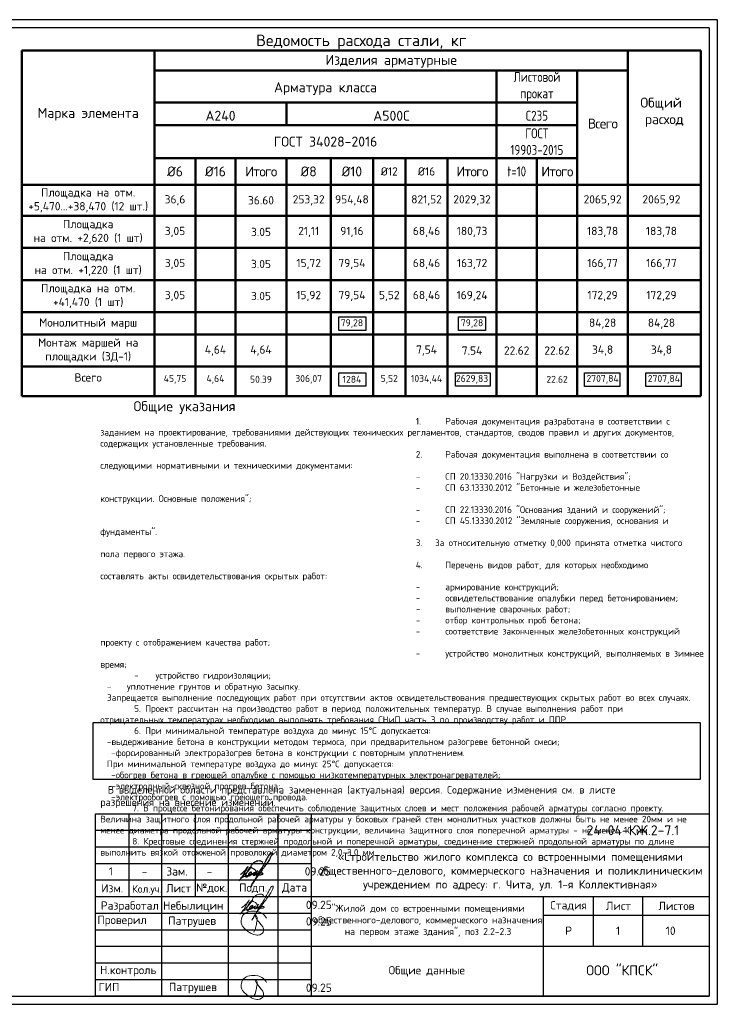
# Model space of a CAD drawing. Header units: millimetres. Extents: x 40580 to 2152466, y -328404 to 177125.
# Tile 3 of 252: x 247680 to 269254, y 135075 to 164775. Entities that reach past the tile are written whole.
import ezdxf

# ---------------------------------------------------------------- set-up
doc = ezdxf.new("R2010")
doc.units = ezdxf.units.MM
doc.layers.add('11', color=7, linetype='Continuous')
for name, color, linetype, lineweight in [('АС-Таблицы', 7, 'Continuous', 20), ('Рамка', 7, 'Continuous', 0), ('Столовая Двери и окна', 7, 'Continuous', 15), ('ТЕКСТ', 7, 'Continuous', 15)]:
    doc.layers.add(name, color=color, linetype=linetype, lineweight=lineweight)
doc.styles.add('GOST 2.304', font='isocpeur.ttf', dxfattribs={"width": 0.8})
doc.styles.add('GOST-2.304_Type-B', font='GOST_Common.ttf')
doc.styles.get("Standard").update_dxf_attribs({"font": 'isocpeur.ttf'})
doc.styles.add('ГОСТ', font='isocpeur.ttf')

# ---------------------------------------------------------------- blocks, each defined once
blk = doc.blocks.new('смисмисц')
for points in [[(251806, -478168), (251825, -478126), (251837, -478098), (251847, -478062), (251852, -478046), (251860, -478015), (251873, -477968), (251879, -477946), (251884, -477928), (251887, -477892), (251894, -477855), (251899, -477827), (251903, -477804), (251904, -477797), (251903, -477770), (251901, -477736), (251894, -477707), (251886, -477690), (251874, -477676), (251856, -477666), (251843, -477659), (251835, -477660), (251832, -477665), (251832, -477673), (251841, -477689), (251907, -477807), (251966, -477876), (252015, -477941), (252026, -477956), (252038, -477971), (252057, -477996), (252070, -478013), (252074, -478026), (252081, -478046), (252089, -478070), (252092, -478088), (252093, -478100), (252095, -478116), (252094, -478132), (252091, -478154), (252082, -478173), (252059, -478204), (252028, -478226), (251986, -478251), (251964, -478258), (251924, -478261), (251897, -478262), (251849, -478258), (251804, -478244), (251769, -478236), (251752, -478228), (251734, -478218), (251718, -478210), (251688, -478190), (251671, -478179), (251645, -478161), (251579, -478118), (251551, -478089), (251531, -478071), (251513, -478057), (251459, -477992), (251437, -477953), (251427, -477925), (251419, -477890), (251417, -477858), (251419, -477823), (251425, -477781), (251437, -477734), (251459, -477681), (251492, -477644), (251536, -477609), (251572, -477585), (251625, -477564), (251672, -477550), (251734, -477539), (251781, -477539), (251843, -477542), (251929, -477557), (251979, -477574), (252041, -477599), (252089, -477633), (252126, -477670), (252165, -477716), (252185, -477748)], [(251806, -480107), (251825, -480064), (251837, -480036), (251847, -480001), (251852, -479984), (251860, -479953), (251873, -479906), (251879, -479884), (251884, -479866), (251887, -479830), (251894, -479793), (251899, -479765), (251903, -479742), (251904, -479735), (251903, -479708), (251901, -479675), (251894, -479646), (251886, -479628), (251874, -479614), (251856, -479605), (251843, -479597), (251835, -479598), (251832, -479603), (251832, -479611), (251841, -479627), (251907, -479746), (251966, -479815), (252015, -479879), (252026, -479894), (252038, -479909), (252057, -479934), (252070, -479952), (252074, -479964), (252081, -479984), (252089, -480008), (252092, -480026), (252093, -480039), (252095, -480054), (252094, -480070), (252091, -480092), (252082, -480111), (252059, -480142), (252028, -480164), (251986, -480190), (251964, -480196), (251924, -480199), (251897, -480200), (251849, -480196), (251804, -480182), (251769, -480174), (251752, -480167), (251734, -480156), (251718, -480148), (251688, -480128), (251671, -480118), (251645, -480100), (251579, -480056), (251551, -480028), (251531, -480010), (251513, -479995), (251459, -479931), (251437, -479892), (251427, -479863), (251419, -479828), (251417, -479797), (251419, -479761), (251425, -479719), (251437, -479672), (251459, -479619), (251492, -479582), (251536, -479547), (251572, -479523), (251625, -479503), (251672, -479489), (251734, -479478), (251781, -479478), (251843, -479481), (251929, -479495), (251979, -479513), (252041, -479537), (252089, -479571), (252126, -479608), (252165, -479654), (252185, -479687)]]:
    blk.add_lwpolyline(points)
for points in [[(251944, -477327), (251936, -477340), (251924, -477366), (251915, -477385), (251910, -477402), (251902, -477426), (251902, -477444), (251912, -477453), (251923, -477449), (251929, -477437), (251930, -477422), (251923, -477417), (251913, -477416), (251902, -477426), (251902, -477444), (251905, -477449), (251964, -477407), (251992, -477368), (252030, -477323), (252226, -476982), (252253, -476936), (252308, -476835), (252326, -476805), (252337, -476791), (252364, -476784), (252385, -476794), (252388, -476808), (252383, -476831), (252373, -476864), (252353, -476903), (252312, -476985), (252229, -477107), (252135, -477236), (252067, -477329), (252030, -477386), (251950, -477488), (251820, -477682), (251752, -477801), (251968, -477426), (251976, -477414), (251970, -477435), (251973, -477444), (251983, -477452), (252005, -477455), (252037, -477452), (252066, -477447), (252085, -477442), (252100, -477436), (252108, -477430), (252114, -477419), (252104, -477405), (252093, -477400), (252071, -477401), (252047, -477404), (252021, -477406), (252002, -477408), (251869, -477428), (251783, -477447), (251627, -477484), (251529, -477511), (251436, -477546)], [(251664, -477200), (251562, -477372), (251527, -477436), (251482, -477512), (251438, -477570), (251408, -477606), (251383, -477631)], [(251433, -477443), (251534, -477356), (251593, -477299), (251664, -477200)], [(251466, -477536), (251549, -477453), (251628, -477378), (251698, -477299), (251737, -477243), (251751, -477213), (251748, -477216), (251738, -477222), (251709, -477244), (251678, -477281), (251655, -477325), (251636, -477361), (251594, -477445), (251586, -477484), (251589, -477501), (251599, -477514), (251612, -477517), (251622, -477516), (251637, -477508), (251657, -477494), (251678, -477475), (251708, -477449), (251731, -477433), (251756, -477411), (251768, -477394), (251770, -477378), (251763, -477370), (251749, -477370), (251731, -477378), (251708, -477391), (251689, -477412), (251678, -477432), (251673, -477451), (251673, -477470), (251678, -477480), (251701, -477483), (251726, -477469), (251746, -477455), (251766, -477441), (251785, -477428), (251806, -477414), (251825, -477400), (251857, -477388), (251881, -477388)], [(251880, -477388), (251853, -477389), (251837, -477395), (251818, -477419), (251816, -477435), (251819, -477452), (251824, -477462), (251835, -477466), (251860, -477463), (251876, -477455), (251893, -477439), (251901, -477421), (251908, -477407), (251885, -477315), (251805, -477260), (251768, -477236), (251758, -477195), (251769, -477159), (251797, -477122), (251840, -477083), (251895, -477046), (251962, -477027), (252015, -477026), (252060, -477040), (252104, -477068)]]:
    blk.add_spline(points, degree=3)
at = {"layer": 'Рамка', "linetype": 'Continuous', "lineweight": 30}
for points in [[(247032, -480099), (247032, -479599), (247032, -479099), (247032, -478599), (247032, -478099), (247032, -477599), (247032, -477099), (247032, -476599), (247032, -476099), (247032, -475599), (247032, -475099), (247032, -474599), (265532, -474599)], [(248032, -474599), (248032, -477099)], [(249032, -480099), (249032, -474599)], [(250032, -474599), (250032, -477099)], [(251032, -474599), (251032, -480099)], [(252532, -480099), (252532, -474599)], [(253532, -474599), (253532, -480099)], [(253532, -475599), (265532, -475599)], [(247032, -476599), (253532, -476599)], [(247032, -477099), (253532, -477099)], [(253513, -477099), (265532, -477099)], [(260532, -480099), (260532, -477602), (260532, -477099)], [(262032, -477099), (262032, -478599)], [(263532, -478599), (263532, -477099)], [(260532, -477663), (265532, -477663)], [(253532, -478599), (265532, -478599)]]:
    blk.add_lwpolyline(points, dxfattribs=at)
at = {"layer": 'Рамка', "linetype": 'Continuous', "lineweight": 25}
for points in [[(247032, -475099), (253532, -475099)], [(247032, -475599), (253532, -475599)], [(247032, -476099), (253532, -476099)], [(247032, -477599), (253532, -477599)], [(247032, -478099), (253532, -478099)], [(247032, -478599), (253532, -478599)], [(247032, -479099), (253532, -479099)], [(247032, -479599), (253532, -479599)]]:
    blk.add_lwpolyline(points, dxfattribs=at)
at = {"layer": 'ТЕКСТ', "lineweight": 25, "attachment_point": 5}
for s, insert, char_height, width in [('24-04-КЖ.2-7.1', (263230, -475099), 300, 11628.78), ('{\\C7;«Строительство жилого комплекса со встроенными помещениями общественного-делового, коммерческого назначения и поликлиническим учреждением по адресу: г. Чита, ул. 1-я Коллективная»}', (259532, -476349), 250, 11628.78), ('{\\W1;Изм.}', (247532, -476849), 250, 11628.78), ('Кол.уч.', (248582, -476899), 225, 11628.78), ('{\\W1;Лист}', (249532, -476849), 250, 11628.78), ('{\\W1;№док.}', (250532, -476849), 250, 11628.78), ('{\\W1;Подп.}', (251782, -476849), 250, 11628.78), ('{\\W1;Дата}', (253032, -476849), 250, 11628.78), (' Разработал', (247982, -477403), 250, 2085.76), ('Небылицин', (249975, -477406), 250, 2085.76), ('09.25', (253762, -477349), 250, 2085.76), ('{\\W1;Стадия}', (261292, -477381), 250, 2085.76), ('{\\W1;Лист}', (262792, -477381), 250, 2085.76), ('{\\W1;Листов}', (264542, -477381), 250, 2085.76), ('{\\C7;"Жилой дом со встроенными помещениями общественного-делового, коммерческого назначения на первом этаже здания", поз 2.2-2.3}', (257054, -477832), 210, 6989.3), ('Проверил', (247828, -477836), 250, 2085.76), ('Патрушев', (249942, -477861), 250, 2085.76), ('09.25', (253762, -477849), 250, 2085.76), ('Р', (261292, -478131), 250, 2085.76), (' Н.контроль', (247935, -479349), 250, 2085.76), ('ООО "КПСК"', (262906, -479324), 300, 11628.78), (' ГИП', (247356, -479828), 250, 2085.76), ('Патрушев', (249965, -479861), 250, 2085.76), ('09.25', (253762, -479849), 250, 2085.76)]:
    blk.add_mtext(s, dxfattribs=dict(at, insert=insert, char_height=char_height, width=width))

msp = doc.modelspace()

# ---------------------------------------------------------------- linework, layer by layer
for points in [[(254845.934, 139105.625), (254837.338, 139092.032), (254825.199, 139066.105), (254816.346, 139047.112), (254811.061, 139030.484), (254803.825, 139006.93), (254803.6, 138988.815), (254813.865, 138979.413), (254824.869, 138983.148), (254830.946, 138995.292), (254831.351, 139010.27), (254824.239, 139015.843), (254814.162, 139016.731), (254803.825, 139006.93), (254803.6, 138988.815), (254806.841, 138983.148), (254865.143, 139025.617), (254893.894, 139064.416), (254931.537, 139109.731), (255127.841, 139450.371), (255154.433, 139496.605), (255209.77, 139597.138), (255227.321, 139627.43), (255238.661, 139641.575), (255265.142, 139648.543), (255286.765, 139638.424), (255289.657, 139624.801), (255284.906, 139601.271), (255274.164, 139568.452), (255254.953, 139529.442), (255213.482, 139447.376), (255130.675, 139325.158), (255036.472, 139196.108), (254968.826, 139103.79), (254931.601, 139046.097), (254851.072, 138944.375), (254721.853, 138750.436), (254653.48, 138631.254), (254869.611, 139006.722), (254876.979, 139018.108), (254871.935, 138997.779), (254874.217, 138988.656), (254884.538, 138980.214), (254906.179, 138977.885), (254938.808, 138980.879), (254967.109, 138985.87), (254986.822, 138990.176), (255001.278, 138996.258), (255009.648, 139002.34), (255014.973, 139013.744), (255005.843, 139027.429), (254994.431, 139032.751), (254972.366, 139031.23), (254948.019, 139028.189), (254922.911, 139026.669), (254903.129, 139024.388), (254769.981, 139004.621), (254684.006, 138985.615), (254528.032, 138948.362), (254430.644, 138921.752), (254337.162, 138885.981)], [(254781.878, 139043.983), (254754.174, 139043.923), (254738.387, 139037.918), (254719.343, 139013.138), (254717.589, 138997.068), (254720.513, 138980.121), (254725.484, 138970.771), (254736.888, 138966.388), (254761.451, 138969.018), (254777.241, 138977.199), (254794.494, 138993.269), (254802.681, 139011.385), (254809.407, 139025.702), (254786.194, 139117.599), (254706.121, 139172.934), (254669.452, 139196.863), (254658.975, 139237.243), (254670.949, 139273.884), (254698.638, 139310.525), (254741.294, 139349.409), (254796.845, 139386.056), (254863.549, 139405.527), (254916.012, 139406.276), (254961.73, 139392.796), (255005.576, 139364.511)], [(254565.65, 139232.369), (254463.158, 139060.885), (254428.596, 138996.578), (254383.309, 138920.363), (254339.213, 138862.011), (254309.809, 138826.919), (254284.392, 138801.277)], [(254334.446, 138989.433), (254435.747, 139076.366), (254494.144, 139133.528), (254565.65, 139232.369)], [(254367.313, 138896.907), (254450.048, 138979.906), (254529.897, 139054.931), (254599.02, 139133.528), (254638.349, 139189.498), (254652.65, 139219.27), (254649.075, 139216.888), (254639.54, 139210.934), (254610.938, 139188.307), (254579.952, 139151.391), (254556.116, 139107.329), (254537.048, 139071.603), (254495.336, 138987.052), (254486.993, 138948.944), (254490.569, 138931.081), (254500.103, 138917.982), (254513.062, 138915.182), (254523.938, 138916.791), (254538.551, 138924.635), (254558.329, 138938.875), (254579.952, 138957.28), (254609.542, 138983.07), (254632.845, 138999.747), (254657.417, 139021.587), (254669.059, 139038.451), (254671.718, 139054.931), (254664.568, 139062.076), (254650.266, 139062.076), (254632.39, 139054.931), (254609.746, 139041.831), (254590.678, 139020.396), (254579.952, 139000.151), (254573.993, 138981.097), (254573.993, 138962.043), (254579.952, 138952.517), (254602.71, 138949.121), (254627.015, 138963.358), (254647.549, 138977.177), (254667.663, 138991.832), (254686.521, 139004.813), (254707.474, 139018.212), (254726.75, 139032.031), (254758.191, 139044.585), (254782.079, 139044.184)]]:
    msp.add_spline(points, degree=3)
at = {"layer": '11', "color": 18, "true_color": 0x000000}
for p, q in [((268718.91, 164774.701), (226668.91, 164774.701)), ((268718.91, 135074.701), (268718.91, 164774.701)), ((226668.91, 135074.701), (268718.91, 135074.701))]:
    msp.add_line(p, q, dxfattribs=at)
at = {"layer": '11', "color": 18, "lineweight": 30, "true_color": 0x000000}
for p, q in [((268468.91, 164524.654), (228615.553, 164524.654)), ((268468.91, 164524.654), (268468.91, 135324.701)), ((228615.553, 135324.701), (268468.91, 135324.701)), ((249968.91, 135324.701), (268468.91, 135324.701))]:
    msp.add_line(p, q, dxfattribs=at)
at = {"layer": 'АС-Таблицы', "color": 18, "lineweight": 50, "true_color": 0x000000}
for p, q in [((247744.212, 163847.354), (268209.964, 163847.354)), ((247744.212, 163847.354), (247744.212, 153420.216)), ((251744.212, 163847.354), (251744.212, 153420.216)), ((266015.26, 163847.354), (266015.26, 153420.216)), ((268209.964, 163847.354), (268209.964, 153420.216)), ((251744.212, 163240.786), (266015.26, 163240.786)), ((262055.345, 163240.786), (262055.345, 153420.216)), ((264490.206, 163240.786), (264490.206, 153420.216)), ((251744.212, 162277.161), (264490.206, 162277.161)), ((255725.18, 162277.161), (255725.18, 161597.589)), ((251744.212, 161597.589), (264490.206, 161597.589)), ((251744.212, 160597.589), (264490.206, 160597.589)), ((252979.597, 160597.589), (252979.597, 153420.216)), ((254183.663, 160597.589), (254183.663, 153420.216)), ((255725.18, 160597.589), (255725.18, 153420.216)), ((257058.853, 160597.589), (257058.853, 153420.216)), ((258331.611, 160597.589), (258331.611, 153420.216)), ((259310.627, 160597.589), (259310.627, 153420.216)), ((260580.13, 160597.589), (260580.13, 153420.216)), ((263268.836, 160597.589), (263268.836, 153420.216)), ((247744.212, 159797.589), (268209.964, 159797.589)), ((247744.212, 158855.923), (268209.964, 158855.923)), ((247744.212, 157889.256), (268209.964, 157889.256)), ((247744.212, 156922.589), (268209.964, 156922.589)), ((247744.212, 155955.923), (268209.964, 155955.923)), ((247744.212, 155278.285), (268209.964, 155278.285)), ((247744.212, 154311.618), (268209.964, 154311.618)), ((247744.212, 153420.216), (268209.964, 153420.216))]:
    msp.add_line(p, q, dxfattribs=at)
at = {"layer": 'Рамка', "color": 18, "linetype": 'Continuous', "lineweight": 30, "true_color": 0x000000}
for p, q in [((268468.91, 140824.701), (268468.91, 135324.701)), ((268468.91, 135324.701), (249968.91, 135324.701))]:
    msp.add_line(p, q, dxfattribs=at)
at = {"layer": 'Столовая Двери и окна', "color": 1, "lineweight": 25}
for points in [[(257297.264, 155811.954), (258114.037, 155811.954), (258114.037, 155404.034), (257297.264, 155404.034)], [(260908.775, 155811.954), (261725.548, 155811.954), (261725.548, 155404.034), (260908.775, 155404.034)], [(257297.264, 154125.378), (258114.037, 154125.378), (258114.037, 153717.459), (257297.264, 153717.459)], [(260820.182, 154125.378), (261866.102, 154125.378), (261866.102, 153717.459), (260820.182, 153717.459)], [(264705.2, 154123.118), (265773.056, 154123.118), (265773.056, 153715.199), (264705.2, 153715.199)], [(266553.084, 154123.118), (267620.94, 154123.118), (267620.94, 153715.199), (266553.084, 153715.199)], [(249883.946, 141869.579), (268201.82, 141869.579), (268201.82, 143562.163), (249883.946, 143562.163)]]:
    msp.add_lwpolyline(points, close=True, dxfattribs=at)
at = {"layer": 'ТЕКСТ', "color": 18, "lineweight": 25, "true_color": 0x000000}
msp.add_line((268468.91, 163494.299), (268468.91, 159426.081), dxfattribs=at)

# ---------------------------------------------------------------- block references
at = {"layer": 'Столовая Двери и окна', "color": 18, "lineweight": 25, "true_color": 0x000000}
msp.add_blockref('смисмисц', (2936.931, 615423.687), dxfattribs=at)

# ---------------------------------------------------------------- texts
at = {"color": 18, "true_color": 0x000000, "attachment_point": 1, "style": 'ГОСТ'}
for s, width, heights, insert, char_height in [('\\pi9510.738;{\\H1.5152x;\\P\\pi1000;Общие указания\\P\\pi200;}1.^IРабочая документация разработана в соответствии с заданием на проектирование, требованиями действующих технических регламентов, стандартов, сводов правил и других документов, содержащих установленные требования.\\P2.^IРабочая документация выполнена в соответствии со следующими нормативными и техническими документами:\\P-^IСП 20.13330.2016 "Нагрузки и Воздействия";\\P-^IСП 63.13330.2012 "Бетонные и железобетонные конструкции. Основные положения";\\P-^IСП 22.13330.2016 "Основания зданий и сооружений";\\P-^IСП 45.13330.2012 "Земляные сооружения, основания и фундаменты".\\P3.   За относительную отметку 0,000 принята отметка чистого пола первого этажа.\\P4.^IПеречень видов работ, для которых необходимо составлять акты освидетельствования скрытых работ:\\P-^Iармирование конструкций;\\P-^Iосвидетельствование опалубки перед бетонированием;\\P-^Iвыполнение сварочных работ;\\P-^Iотбор контрольных проб бетона;\\P-^Iсоответствие законченных железобетонных конструкций проекту с отображением качества работ;\\P-^Iустройство монолитных конструкций, выполняемых в зимнее время;  \\P\\pi0;        -    устройство гидроизоляции;\\P\\pi200;-^Iуплотнение грунтов и обратную засыпку.\\PЗапрещается выполнение последующих работ при отсутствии актов освидетельствования предшествующих скрытых работ во всех случаях.\\P\\pi0;        5. Проект рассчитан на производство работ в период положительных температур. В случае выполнения работ при отрицательных температурах необходимо выполнять требования СНиП часть 3 по производству работ и ППР.\\P        6. При минимальной температуре воздуха до минус 15°С допускается:\\P\\pi200;-выдерживание бетона в конструкции методом термоса, при предварительном разогреве бетонной смеси;\\P -форсированный электроразогрев бетона в конструкции с повторным уплотнением.\\PПри минимальной температуре воздуха до минус 25°С допускается:\\P -обогрев бетона в греющей опалубке с помощью низкотемпературных электронагревателей;\\P -электродный сквозной прогрев бетона;\\P -электрообогрев с помощью греющего провода.\\P      7. В процессе бетонирования обеспечить соблюдение защитных слоев и мест положения рабочей арматуры согласно проекту. Величина защитного слоя продольной рабочей арматуры у боковых граней стен монолитных участков должны быть не менее 20мм и не менее диаметра продольной рабочей арматуры конструкции, величина защитного слоя поперечной арматуры - не менее 10 мм\\P      8. Крестовые соединения стержней продольной и поперечной арматуры, соединение стержней продольной арматуры по длине выполнить вязкой отожженой проволокой диаметром 2,0-3,0 мм', 17710.69822, [13133.416], (250111.057, 153773.154), 200), ('\\pi225;В выделенной области представлена замененная (актуальная) версия. Содержание изменения см. в листе разрешения на внесение изменений.', 17218.922, [931.637], (250111.057, 141656.471), 225)]:
    msp.add_mtext_dynamic_manual_height_columns(s, width=width, gutter_width=5800, heights=heights, dxfattribs=dict(at, insert=insert, char_height=char_height))
at = {"layer": 'АС-Таблицы', "color": 18, "true_color": 0x000000, "attachment_point": 5}
for s, insert, char_height, width, style in [('Ведомость расхода стали, кг', (257977.088, 164104.218), 350, 20265.75149, 'ГОСТ'), ('Изделия арматурные', (258879.736, 163520.86), 300, 14071.04765, 'ГОСТ'), ('Листовой прокат', (263272.775, 162758.973), 300, 2234.86033, 'GOST 2.304'), ('Арматура класса', (256899.779, 162695.786), 300, 10111.13282, 'ГОСТ'), ('Общий  расход', (267112.612, 161982.375), 300, 1994.70384, 'ГОСТ'), ('Марка элемента', (249744.212, 161922.161), 300, 3800, 'ГОСТ'), ('А240', (253734.696, 161877.161), 300, 3780.96777, 'ГОСТ'), ('А500С', (258890.263, 161877.161), 300, 6130.16506, 'ГОСТ'), ('С235', (263272.775, 161877.161), 300, 2234.86033, 'GOST 2.304'), ('{\\T0.9;Всего}', (265252.733, 161642.589), 300, 1325.05449, 'ГОСТ'), ('ГОСТ 34028-2016', (256899.779, 161097.589), 300, 10111.13282, 'ГОСТ'), ('ГОСТ 19903-2015', (263272.775, 161097.589), 300, 2234.86033, 'GOST 2.304'), ('%%C6 ', (252361.905, 160197.589), 300, 1035.38442, 'ГОСТ'), ('%%C16', (253581.63, 160197.589), 300, 1004.06604, 'ГОСТ'), ('%%C8 ', (256392.017, 160197.589), 300, 1133.67288, 'ГОСТ'), ('%%C10 ', (257695.232, 160197.589), 300, 1072.75822, 'ГОСТ'), ('t=10', (262662.091, 160197.589), 300, 1013.49097, 'GOST 2.304'), ('{\\T0.9;Итого}', (254954.421, 160197.589), 300, 1341.51731, 'ГОСТ'), ('%%C12', (258821.119, 160197.589), 250, 1072.75822, 'ГОСТ'), ('%%C16', (259945.379, 160197.589), 250, 1072.75822, 'ГОСТ'), ('{\\T0.9;Итого}', (261317.738, 160197.589), 300, 1275.21498, 'ГОСТ'), ('{\\T0.9;Итого}', (263879.521, 160197.589), 300, 1021.36936, 'ГОСТ'), ('{\\C256;Площадка на отм. +5,470...+38,470 (12 шт.)}', (249744.212, 159326.756), 250, 4000, 'ГОСТ'), ('36,6', (252361.905, 159326.756), 250, 1035.38442, 'ГОСТ'), ('36.60', (254954.421, 159326.756), 250, 1341.51731, 'ГОСТ'), ('253,32', (256392.017, 159326.756), 250, 1133.67288, 'ГОСТ'), ('954,48', (257695.232, 159326.756), 250, 1072.75822, 'ГОСТ'), ('821,52', (259945.379, 159326.756), 250, 1072.75822, 'ГОСТ'), ('2029,32', (261317.738, 159326.756), 250, 1275.21498, 'ГОСТ'), ('2065,92', (265252.733, 159326.756), 250, 1325.05449, 'ГОСТ'), ('2065,92', (267027.6, 159326.756), 250, 1325.05449, 'ГОСТ'), ('{\\C256;Площадка \\Pна отм. +2,620 (1 шт)}', (249744.212, 158372.589), 250, 4000, 'ГОСТ'), ('3,05', (252361.905, 158372.589), 250, 1035.38442, 'ГОСТ'), ('3.05', (254954.421, 158372.589), 250, 1341.51731, 'ГОСТ'), ('21,11', (256392.017, 158372.589), 250, 1133.67288, 'ГОСТ'), ('91,16', (257695.232, 158372.589), 250, 1072.75822, 'ГОСТ'), ('68,46', (259945.379, 158372.589), 250, 1072.75822, 'ГОСТ'), ('180,73', (261317.738, 158372.589), 250, 1275.21498, 'ГОСТ'), ('183,78', (265252.733, 158372.589), 250, 1325.05449, 'ГОСТ'), ('183,78', (267027.6, 158372.589), 250, 1325.05449, 'ГОСТ'), ('{\\C256;Площадка \\Pна отм. +1,220 (1 шт)}', (249744.212, 157405.923), 250, 4000, 'ГОСТ'), ('3,05', (252361.905, 157405.923), 250, 1035.38442, 'ГОСТ'), ('3.05', (254954.421, 157405.923), 250, 1341.51731, 'ГОСТ'), ('15,72', (256392.017, 157405.923), 250, 1133.67288, 'ГОСТ'), ('79,54', (257695.232, 157405.923), 250, 1072.75822, 'ГОСТ'), ('68,46', (259945.379, 157405.923), 250, 1069.50283, 'ГОСТ'), ('163,72', (261317.738, 157405.923), 250, 1275.21498, 'ГОСТ'), ('166,77', (265252.733, 157405.923), 250, 1325.05449, 'ГОСТ'), ('166,77', (267027.6, 157405.923), 250, 1325.05449, 'ГОСТ'), ('{\\C256;Площадка на отм. +41,470 (1 шт)}', (249744.212, 156439.256), 250, 4000, 'ГОСТ'), ('3,05', (252361.905, 156439.256), 250, 1035.38442, 'ГОСТ'), ('3.05', (254954.421, 156439.256), 250, 1341.51731, 'ГОСТ'), ('15,92', (256392.017, 156439.256), 250, 1133.67288, 'ГОСТ'), ('79,54', (257695.232, 156439.256), 250, 1072.75822, 'ГОСТ'), ('5,52', (258821.119, 156439.256), 250, 779.01615, 'ГОСТ'), ('68,46', (259945.379, 156439.256), 250, 1069.50283, 'ГОСТ'), ('169,24', (261317.738, 156439.256), 250, 1275.21498, 'ГОСТ'), ('172,29', (265252.733, 156439.256), 250, 1325.05449, 'ГОСТ'), ('172,29', (267027.6, 156439.256), 250, 1325.05449, 'ГОСТ'), ('Монолитный марш', (249744.212, 155605.032), 250, 4000, 'ГОСТ'), ('79,28', (257695.232, 155608.989), 210, 1072.75822, 'ГОСТ'), ('79,28', (261317.738, 155608.989), 210, 1275.21498, 'ГОСТ'), ('84,28', (265252.733, 155605.032), 250, 1325.05449, 'ГОСТ'), ('84,28', (267027.6, 155605.032), 250, 1325.05449, 'ГОСТ'), ('Монтаж маршей на площадки (ЗД-1)', (249744.212, 154794.952), 250, 4000, 'ГОСТ'), ('4,64', (253581.63, 154794.952), 250, 1004.06604, 'ГОСТ'), ('4,64', (254954.421, 154794.952), 250, 1341.51731, 'ГОСТ'), ('7,54', (259945.379, 154794.952), 250, 1069.50283, 'ГОСТ'), ('7.54', (261317.738, 154794.952), 250, 1275.21498, 'ГОСТ'), ('22.62', (262662.091, 154794.952), 250, 1013.49097, 'ГОСТ'), ('22.62', (263879.521, 154794.952), 250, 1021.36936, 'ГОСТ'), ('34,8', (265252.733, 154794.952), 250, 1325.05449, 'ГОСТ'), ('34,8', (267027.6, 154794.952), 250, 1325.05449, 'ГОСТ'), ('Всего', (249744.212, 153982.692), 250, 4000, 'ГОСТ'), ('45,75', (252361.905, 153927.604), 210, 1035.38442, 'ГОСТ'), ('4,64', (253581.63, 153927.604), 210, 1004.06604, 'ГОСТ'), ('50.39', (254954.421, 153927.604), 210, 1341.51731, 'ГОСТ'), ('306,07', (256392.017, 153927.604), 210, 1133.67288, 'ГОСТ'), ('1284', (257695.232, 153927.604), 210, 1072.75822, 'ГОСТ'), ('5,52', (258821.119, 153927.604), 210, 779.01615, 'ГОСТ'), ('1034,44', (259945.379, 153927.604), 210, 1069.50283, 'ГОСТ'), ('2629,83', (261317.738, 153927.604), 210, 1275.21498, 'ГОСТ'), ('22.62', (263879.521, 153927.604), 210, 1021.36936, 'ГОСТ'), ('2707,84', (265252.733, 153927.604), 210, 1325.05449, 'ГОСТ'), ('2707,84', (267100.617, 153927.604), 210, 1325.05449, 'ГОСТ')]:
    msp.add_mtext(s, dxfattribs=dict(at, insert=insert, char_height=char_height, width=width, style=style))
at = {"layer": 'ТЕКСТ', "color": 18, "lineweight": 25, "true_color": 0x000000}
for s, p in [('1', (265657.533, 137168.032)), ('10', (267157.533, 137168.032)), ('Общие данные', (258802.891, 135978.917))]:
    msp.add_text(s, height=250, dxfattribs=at).set_placement(p)
at = {"layer": 'ТЕКСТ', "color": 18, "ltscale": 100, "true_color": 0x000000, "insert": (230215.162, 142266.38), "char_height": 250, "width": 12426.61564, "attachment_point": 1, "style": 'GOST-2.304_Type-B'}
msp.add_mtext('\\pi226.18661,t6226.18661;Схема промежуточной площадки №4 Опалубочный чертеж лестничного марша', dxfattribs=at)
at = {"layer": 'ТЕКСТ', "lineweight": 25, "char_height": 250, "attachment_point": 5}
for s, insert, width in [('1', (250429.25, 139083.468), 342.19929), ('-', (251442.588, 139083.468), 342.19929), ('Зам.', (252421.58, 139083.468), 342.19929), ('-', (253400.569, 139083.468), 342.19929), ('09.25', (256663.627, 139083.468), 2085.75936)]:
    msp.add_mtext(s, dxfattribs=dict(at, insert=insert, width=width))

doc.saveas('drawing.dxf')
